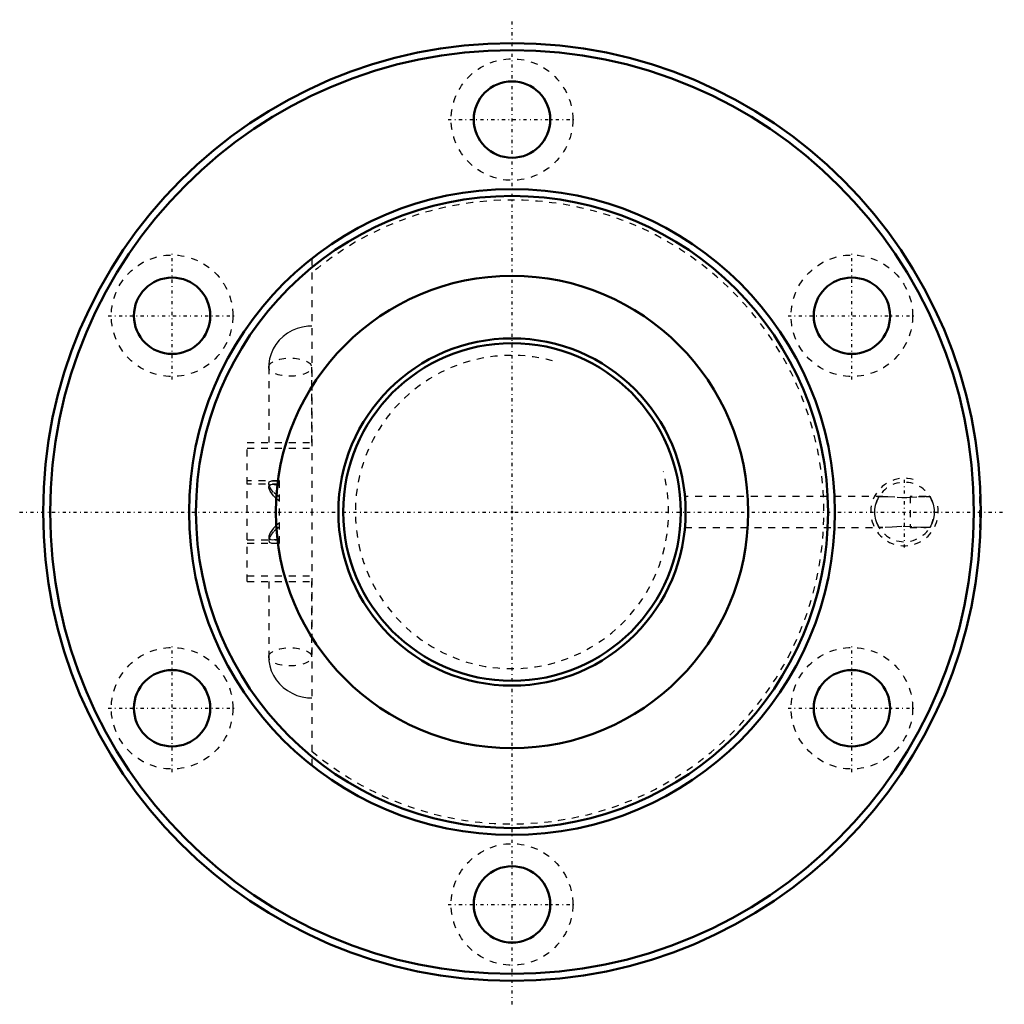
# Model space of a CAD drawing. Header units: millimetres. Extents: x -71 to 71, y -71 to 71.
import ezdxf

# ---------------------------------------------------------------- set-up
doc = ezdxf.new("R2010")
doc.units = ezdxf.units.MM
doc.linetypes.add('Center', pattern=[1.5, 0.45, -0.5, 0.05, -0.5])
doc.linetypes.add('Dashed', pattern=[2, 1, -1])
for name, color, linetype, lineweight in [('2d ConnectionPoints', 7, 'Continuous', 50), ('AM_0', 7, 'Continuous', 50), ('AM_5', 3, 'Continuous', 25), ('AM_7', 7, 'Center', 25), ('AM_9', 6, 'Dashed', 25)]:
    doc.layers.add(name, color=color, linetype=linetype, lineweight=lineweight)

# ---------------------------------------------------------------- blocks, each defined once
blk = doc.blocks.new('1_BNF_5010_7_5RR_Nut_0_in_BNF5010V_7_5RRG1_153LC0_000_rev_2')
at = {"layer": 'AM_0'}
for centre, radius in [((0, 0), 67.5), ((0, 0), 66.5), ((0, 56.5), 5.5), ((0, 0), 46.5), ((0, 0), 45.5), ((-48.93, 28.25), 5.5), ((0, 0), 34), ((48.93, 28.25), 5.5), ((-48.93, -28.25), 5.5), ((48.93, -28.25), 5.5), ((0, -56.5), 5.5)]:
    blk.add_circle(centre, radius, dxfattribs=at)
at = {"layer": 'AM_5', "linetype": 'Dashed'}
blk.add_arc((56.5, 0), 4.86, 75, 15, dxfattribs=at)
at = {"layer": 'AM_7'}
for p, q in [((0, -70.88), (0, 70.88)), ((-9.19, 56.5), (9.19, 56.5)), ((-48.93, 19.06), (-48.93, 37.44)), ((48.93, 19.06), (48.93, 37.44)), ((-58.12, 28.25), (-39.74, 28.25)), ((39.74, 28.25), (58.12, 28.25)), ((56.5, -5.11), (56.5, 5.11)), ((-70.88, 0), (70.88, 0)), ((-48.93, -37.44), (-48.93, -19.06)), ((48.93, -37.44), (48.93, -19.06)), ((-58.12, -28.25), (-39.74, -28.25)), ((39.74, -28.25), (58.12, -28.25)), ((-9.19, -56.5), (9.19, -56.5))]:
    blk.add_line(p, q, dxfattribs=at)
at = {"layer": 'AM_9'}
for p, q in [((-28.83, 36.48), (-28.83, -36.48)), ((-35.03, 20.85), (-35.03, 10)), ((-28.83, 10), (-28.83, 20.85)), ((-38.13, -10), (-38.13, 10)), ((-38.13, 10), (-28.83, 10)), ((-38.13, 9.2), (-28.83, 9.2)), ((-33.48, 4.5), (-38.13, 4.5)), ((-33.48, -4.5), (-33.48, 4.5)), ((-33.48, 4), (-38.13, 4)), ((-35.03, 4.07), (-35.03, 3.61)), ((-33.48, 1.55), (-33.9, 1.89)), ((53.38, 2.25), (24.9, 2.25)), ((52.85, 2.24), (53.37, 2.25)), ((59.63, 2.25), (57.3, 2.25)), ((57.3, 2.25), (57.3, -2.25)), ((67.5, 2.25), (67.3, 2.25)), ((67.3, 2.25), (67.3, -2.25)), ((24.9, -2.25), (53.37, -2.25)), ((57.3, -2.25), (59.62, -2.25)), ((60.15, -2.24), (59.63, -2.25)), ((67.3, -2.25), (67.5, -2.25)), ((-38.13, -4), (-33.48, -4)), ((-35.03, -3.61), (-35.03, -4.07)), ((-33.78, -3.89), (-33.48, -3.82)), ((-38.13, -4.5), (-33.48, -4.5)), ((-38.13, -9.2), (-28.83, -9.2)), ((-38.13, -10), (-28.83, -10)), ((-35.03, -10), (-35.03, -20.85)), ((-28.83, -20.85), (-28.83, -10))]:
    blk.add_line(p, q, dxfattribs=at)
for points in [[(-28.83, 26.75), (-29.38, 26.73), (-30.16, 26.62), (-30.91, 26.41), (-31.64, 26.11), (-32.32, 25.73), (-32.95, 25.26), (-33.51, 24.73), (-33.99, 24.13), (-34.38, 23.48), (-34.69, 22.78), (-34.9, 22.06), (-35.01, 21.32), (-35.03, 20.85)], [(-35.03, 4.08), (-34.94, 4.34), (-34.62, 4.48), (-34.36, 4.5)], [(-34.36, 4.5), (-34.06, 4.48), (-33.48, 4.41)], [(-33.48, 2.14), (-34.32, 2.83), (-34.63, 3.19), (-34.87, 3.56), (-35.03, 4.02), (-35.03, 4.08)], [(-35.03, 3.62), (-34.98, 3.83), (-34.72, 3.98), (-34.52, 4)], [(-33.9, 1.89), (-33.93, 1.92), (-34.33, 2.33), (-34.82, 3), (-35.02, 3.49), (-35.03, 3.62)], [(-34.52, 4), (-34.25, 3.98), (-33.48, 3.82)], [(52.85, -2.24), (52.75, -2.07), (52.57, -1.7), (52.36, -1.11), (52.23, -0.36), (52.23, 0.35), (52.33, 0.99), (52.51, 1.55), (52.71, 2), (52.84, 2.22), (52.85, 2.24)], [(53.37, 2.25), (54.13, 2.23), (55.44, 2.14), (56.13, 2.1), (56.86, 2.1), (57.3, 2.12)], [(57.3, 2.12), (58.5, 2.21), (59.63, 2.25)], [(59.63, 2.25), (59.68, 2.25), (60.15, 2.24)], [(60.15, 2.24), (60.25, 2.07), (60.43, 1.7), (60.64, 1.11), (60.77, 0.36), (60.77, -0.35), (60.67, -0.99), (60.49, -1.55), (60.29, -2), (60.16, -2.22), (60.15, -2.24)], [(-33.48, -1.55), (-33.93, -1.92), (-34.33, -2.33), (-34.82, -3), (-35.02, -3.49), (-35.03, -3.62)], [(-33.48, -2.14), (-34.32, -2.83), (-34.63, -3.19), (-34.87, -3.56), (-35.03, -4.02), (-35.03, -4.08)], [(53.37, -2.25), (53.32, -2.25), (52.85, -2.24)], [(57.3, -2.12), (56.14, -2.1), (55.42, -2.14), (54.72, -2.2), (53.37, -2.25)], [(59.63, -2.25), (58.87, -2.23), (57.56, -2.14), (57.3, -2.12)], [(-35.03, -3.62), (-34.98, -3.83), (-34.72, -3.98), (-34.52, -4)], [(-35.03, -4.08), (-34.94, -4.34), (-34.62, -4.48), (-34.36, -4.5)], [(-34.52, -4), (-34.25, -3.98), (-33.78, -3.89)], [(-34.36, -4.5), (-34.06, -4.48), (-33.48, -4.41)], [(-35.03, -20.85), (-35, -21.42), (-34.88, -22.15), (-34.66, -22.86), (-34.35, -23.54), (-33.96, -24.17), (-33.49, -24.75), (-32.94, -25.27), (-32.33, -25.72), (-31.67, -26.1), (-30.96, -26.4), (-30.21, -26.61), (-29.44, -26.73), (-28.83, -26.75)]]:
    blk.add_lwpolyline(points, dxfattribs=at)
for centre in [(0, 56.5), (-48.93, 28.25), (48.93, 28.25), (-48.93, -28.25), (48.93, -28.25), (0, -56.5)]:
    blk.add_circle(centre, 8.75, dxfattribs=at)
for centre, radius, start, end in [((0, 0), 44.9, 230.0519, 129.9481), ((56.5, 0), 4.28, 19.2323, 163.0451), ((56.5, 0), 4.28, 358.3423, 1.2914), ((56.5, 0), 4.28, 201.1581, 345.7353)]:
    blk.add_arc(centre, radius, start, end, dxfattribs=at)
for centre in [(-31.93, 20.85), (-31.93, -20.85)]:
    blk.add_ellipse(centre, major_axis=(-3.1, 0), ratio=0.422618, dxfattribs=at)
blk = doc.blocks.new('2_BNF_5010_7_5RR000_Shaft_0_in_BNF5010V_7_5RRG1_153LC0_000_rev_2')
at = {"layer": 'AM_0'}
for radius in [25, 24.3]:
    blk.add_circle((0, 0), radius, dxfattribs=at)
at = {"layer": 'AM_5', "linetype": 'Dashed'}
blk.add_arc((0, 0), 22.55, 75, 15, dxfattribs=at)

msp = doc.modelspace()

# ---------------------------------------------------------------- linework, layer by layer
at = {"layer": '2d ConnectionPoints'}
msp.add_point((0, 0), dxfattribs=at)
msp.add_point((0, 0), dxfattribs=at)

# ---------------------------------------------------------------- block references
for name in ['1_BNF_5010_7_5RR_Nut_0_in_BNF5010V_7_5RRG1_153LC0_000_rev_2', '2_BNF_5010_7_5RR000_Shaft_0_in_BNF5010V_7_5RRG1_153LC0_000_rev_2']:
    msp.add_blockref(name, (0, 0))

doc.saveas('drawing.dxf')
